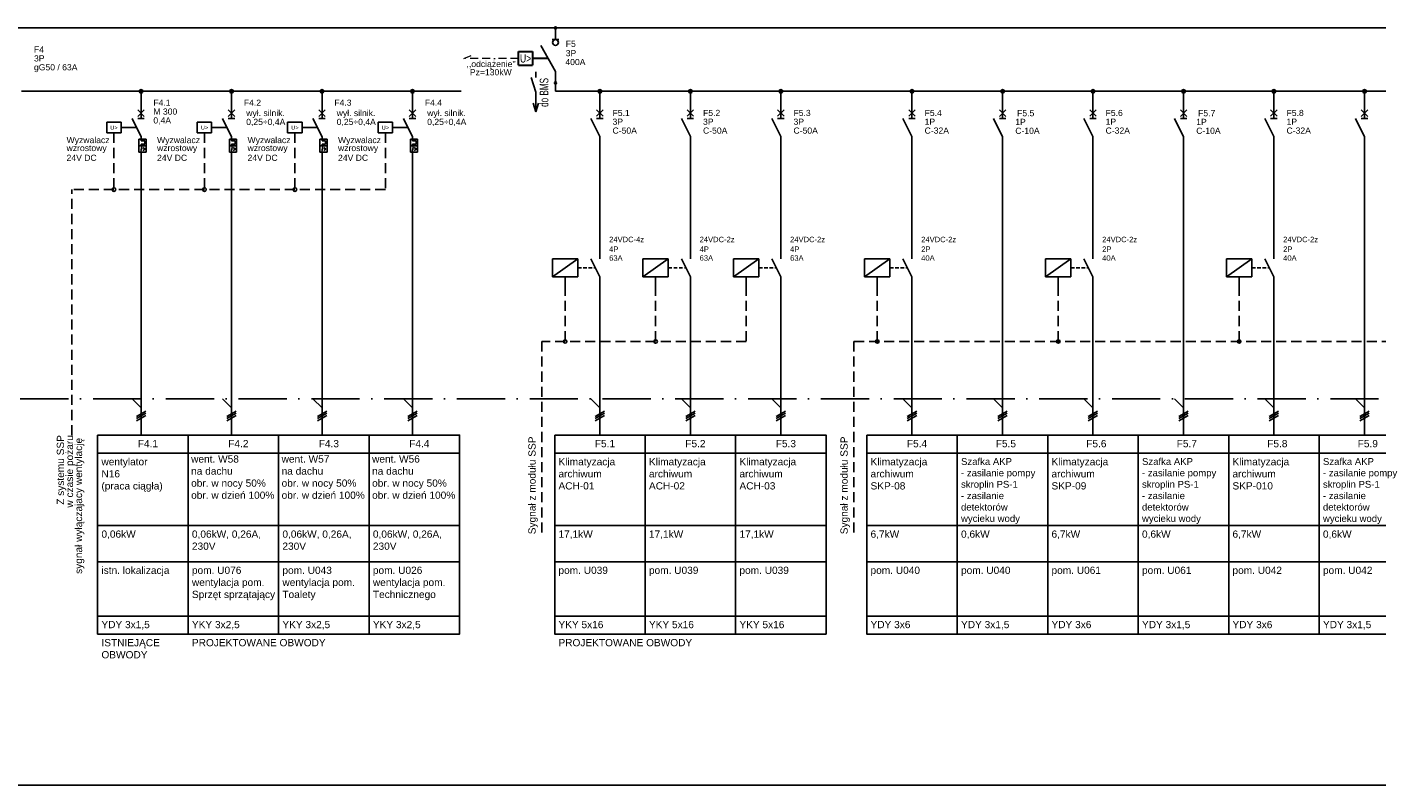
# Model space of a CAD drawing. Header units: centimetres. Extents: x -4250 to -484, y 169 to 6592.
# Tile 37 of 178: x -2361 to -2026, y 2371 to 2559. Entities that reach past the tile are written whole.
import ezdxf
from ezdxf.enums import TextEntityAlignment as Align

# ---------------------------------------------------------------- set-up
doc = ezdxf.new("R2010")
doc.units = ezdxf.units.CM
for name, pattern in [('ACAD_ISO10W100', [18, 12, -3, 0, -3]), ('BORDER2', [0.875, 0.25, -0.125, 0.25, -0.125, 0, -0.125]), ('DASHED', [19.05, 12.7, -6.35]), ('DISCONTINU2', [0.375, 0.25, -0.125]), ('MIXTE', [1, 0.5, -0.19, 0.12, -0.19])]:
    doc.linetypes.add(name, pattern=pattern)
for name, color, linetype in [('1', 7, 'Continuous'), ('4', 7, 'Continuous'), ('BMS', 3, 'Continuous'), ('Single line', 7, 'Continuous')]:
    doc.layers.add(name, color=color, linetype=linetype)
doc.layers.add('EL_aparaty', color=152, linetype='Continuous', lineweight=20)
doc.layers.add('EL_SZR', color=2, linetype='MIXTE', lineweight=20)
doc.styles.add('ArchiTECHStyle1', font='arial.ttf', dxfattribs={"height": 0.0032})
doc.styles.add('ARIAL', font='arial.ttf')

# ---------------------------------------------------------------- blocks, each defined once
blk = doc.blocks.new('s_ns_disconn_toggle_fixed')
at = {"layer": 'Single line'}
for p, q in [((0, 0), (0, -4)), ((-1.19, -4.01), (1.16, -4.01)), ((-5, -6), (0, -15)), ((0, -15), (0, -19))]:
    blk.add_line(p, q, dxfattribs=at)
for centre in [(0, 0), (0, -19)]:
    blk.add_circle(centre, 0.345, dxfattribs=at)
at = {"layer": 'Single line', "ltscale": 4}
blk.add_circle((0, -5), 1, dxfattribs=at)
at = {"layer": 'Single line'}
for tag, p, flags in [('DESIGNATION', (5.12, -4.66), 8), ('2', (5.12, -10.66), 8), ('SHORTNAME', (5.12, -7.66), 8), ('1', (11.47, -7.66), 8), ('3', (5.12, -13.66), 8), ('4', (5.12, -16.66), 9), ('5', (5.12, -19.66), 9), ('REFNB', (5.12, -22.66), 9), ('LONGNAME', (5.12, -25.66), 9)]:
    blk.add_attdef(tag, p, '', height=2, dxfattribs=dict(at, flags=flags))

msp = doc.modelspace()

# ---------------------------------------------------------------- linework, layer by layer
for p, q in [((-2230.0822, 2545.1757), (-2230.0822, 2543.1065)), ((-2230.0822, 2543.1065), (-1614.229, 2543.1065)), ((-2707.9374, 2370.5794), (-1101.951, 2370.5794))]:
    msp.add_line(p, q)
at = {"linetype": 'DISCONTINU2', "ltscale": 10}
for p, q in [((-2339.8789, 2532.7655), (-2339.8789, 2518.6702)), ((-2317.3789, 2532.7655), (-2317.3789, 2518.6702)), ((-2294.8789, 2532.7655), (-2294.8789, 2518.6702)), ((-2272.3789, 2532.7655), (-2272.3789, 2518.6702)), ((-2350.3258, 2457.5975), (-2350.3258, 2518.6702))]:
    msp.add_line(p, q, dxfattribs=at)
at = {"color": 1, "linetype": 'DISCONTINU2', "ltscale": 10}
for p, q in [((-2233.4626, 2480.8837), (-2233.4626, 2433.3877)), ((-2155.8593, 2480.8837), (-1700.0699, 2480.8837)), ((-2155.8593, 2480.8837), (-2155.8593, 2433.3877))]:
    msp.add_line(p, q, dxfattribs=at)
at = {"linetype": 'ACAD_ISO10W100'}
msp.add_line((-2652.7821, 2466.6065), (-1401.1789, 2466.6065), dxfattribs=at)
at = {"linetype": 'DISCONTINU2', "ltscale": 10}
msp.add_lwpolyline([(-2272.3789, 2518.6702), (-2350.3258, 2518.6702)], dxfattribs=at)
at = {"color": 1, "linetype": 'DISCONTINU2', "ltscale": 10}
for points in [[(-2182.6732, 2494.727), (-2182.6732, 2480.8837), (-2233.4626, 2480.8837)], [(-2227.6732, 2494.727), (-2227.6732, 2480.8837)], [(-2205.1732, 2494.727), (-2205.1732, 2480.8837)], [(-2150.0699, 2494.727), (-2150.0699, 2480.8837)], [(-2105.0699, 2494.727), (-2105.0699, 2480.8837)], [(-2060.0699, 2494.727), (-2060.0699, 2480.8837)]]:
    msp.add_lwpolyline(points, dxfattribs=at)
at = {"color": 4}
for points in [[(-2343.9289, 2457.5975), (-2321.4289, 2457.5975), (-2321.4289, 2453.0975), (-2343.9289, 2453.0975), (-2343.9289, 2457.5975)], [(-2343.9289, 2453.0975), (-2321.4289, 2453.0975), (-2321.4289, 2435.0975), (-2343.9289, 2435.0975), (-2343.9289, 2453.0975)], [(-2343.9289, 2435.0975), (-2321.4289, 2435.0975), (-2321.4289, 2426.0975), (-2343.9289, 2426.0975), (-2343.9289, 2435.0975)], [(-2343.9289, 2426.0975), (-2321.4289, 2426.0975), (-2321.4289, 2412.5975), (-2343.9289, 2412.5975), (-2343.9289, 2426.0975)], [(-2343.9289, 2412.5975), (-2321.4289, 2412.5975), (-2321.4289, 2408.0975), (-2343.9289, 2408.0975), (-2343.9289, 2412.5975)]]:
    msp.add_lwpolyline(points, dxfattribs=at)
at = {"color": 3}
for points in [[(-2321.4289, 2457.5975), (-2298.9289, 2457.5975), (-2298.9289, 2453.0975), (-2321.4289, 2453.0975), (-2321.4289, 2457.5975)], [(-2298.9289, 2457.5975), (-2276.4289, 2457.5975), (-2276.4289, 2453.0975), (-2298.9289, 2453.0975), (-2298.9289, 2457.5975)], [(-2276.4289, 2457.5975), (-2253.9289, 2457.5975), (-2253.9289, 2453.0975), (-2276.4289, 2453.0975), (-2276.4289, 2457.5975)], [(-2321.4289, 2453.0975), (-2298.9289, 2453.0975), (-2298.9289, 2435.0975), (-2321.4289, 2435.0975), (-2321.4289, 2453.0975)], [(-2298.9289, 2453.0975), (-2276.4289, 2453.0975), (-2276.4289, 2435.0975), (-2298.9289, 2435.0975), (-2298.9289, 2453.0975)], [(-2276.4289, 2453.0975), (-2253.9289, 2453.0975), (-2253.9289, 2435.0975), (-2276.4289, 2435.0975), (-2276.4289, 2453.0975)], [(-2321.4289, 2435.0975), (-2298.9289, 2435.0975), (-2298.9289, 2426.0975), (-2321.4289, 2426.0975), (-2321.4289, 2435.0975)], [(-2298.9289, 2435.0975), (-2276.4289, 2435.0975), (-2276.4289, 2426.0975), (-2298.9289, 2426.0975), (-2298.9289, 2435.0975)], [(-2276.4289, 2435.0975), (-2253.9289, 2435.0975), (-2253.9289, 2426.0975), (-2276.4289, 2426.0975), (-2276.4289, 2435.0975)], [(-2321.4289, 2426.0975), (-2298.9289, 2426.0975), (-2298.9289, 2412.5975), (-2321.4289, 2412.5975), (-2321.4289, 2426.0975)], [(-2298.9289, 2426.0975), (-2276.4289, 2426.0975), (-2276.4289, 2412.5975), (-2298.9289, 2412.5975), (-2298.9289, 2426.0975)], [(-2276.4289, 2426.0975), (-2253.9289, 2426.0975), (-2253.9289, 2412.5975), (-2276.4289, 2412.5975), (-2276.4289, 2426.0975)], [(-2321.4289, 2412.5975), (-2298.9289, 2412.5975), (-2298.9289, 2408.0975), (-2321.4289, 2408.0975), (-2321.4289, 2412.5975)], [(-2298.9289, 2412.5975), (-2276.4289, 2412.5975), (-2276.4289, 2408.0975), (-2298.9289, 2408.0975), (-2298.9289, 2412.5975)], [(-2276.4289, 2412.5975), (-2253.9289, 2412.5975), (-2253.9289, 2408.0975), (-2276.4289, 2408.0975), (-2276.4289, 2412.5975)]]:
    msp.add_lwpolyline(points, dxfattribs=at)
at = {"color": 1}
for points in [[(-2230.2822, 2457.5975), (-2207.7822, 2457.5975), (-2207.7822, 2453.0975), (-2230.2822, 2453.0975), (-2230.2822, 2457.5975)], [(-2207.7822, 2457.5975), (-2185.2822, 2457.5975), (-2185.2822, 2453.0975), (-2207.7822, 2453.0975), (-2207.7822, 2457.5975)], [(-2185.2822, 2457.5975), (-2162.7822, 2457.5975), (-2162.7822, 2453.0975), (-2185.2822, 2453.0975), (-2185.2822, 2457.5975)], [(-2152.6789, 2457.5975), (-2130.1789, 2457.5975), (-2130.1789, 2453.0975), (-2152.6789, 2453.0975), (-2152.6789, 2457.5975)], [(-2130.1789, 2457.5975), (-2107.6789, 2457.5975), (-2107.6789, 2453.0975), (-2130.1789, 2453.0975), (-2130.1789, 2457.5975)], [(-2107.6789, 2457.5975), (-2085.1789, 2457.5975), (-2085.1789, 2453.0975), (-2107.6789, 2453.0975), (-2107.6789, 2457.5975)], [(-2085.1789, 2457.5975), (-2062.6789, 2457.5975), (-2062.6789, 2453.0975), (-2085.1789, 2453.0975), (-2085.1789, 2457.5975)], [(-2062.6789, 2457.5975), (-2040.1789, 2457.5975), (-2040.1789, 2453.0975), (-2062.6789, 2453.0975), (-2062.6789, 2457.5975)], [(-2040.1789, 2457.5975), (-2017.6789, 2457.5975), (-2017.6789, 2453.0975), (-2040.1789, 2453.0975), (-2040.1789, 2457.5975)], [(-2230.2822, 2453.0975), (-2207.7822, 2453.0975), (-2207.7822, 2435.0975), (-2230.2822, 2435.0975), (-2230.2822, 2453.0975)], [(-2207.7822, 2453.0975), (-2185.2822, 2453.0975), (-2185.2822, 2435.0975), (-2207.7822, 2435.0975), (-2207.7822, 2453.0975)], [(-2185.2822, 2453.0975), (-2162.7822, 2453.0975), (-2162.7822, 2435.0975), (-2185.2822, 2435.0975), (-2185.2822, 2453.0975)], [(-2152.6789, 2453.0975), (-2130.1789, 2453.0975), (-2130.1789, 2435.0975), (-2152.6789, 2435.0975), (-2152.6789, 2453.0975)], [(-2130.1789, 2453.0975), (-2107.6789, 2453.0975), (-2107.6789, 2435.0975), (-2130.1789, 2435.0975), (-2130.1789, 2453.0975)], [(-2107.6789, 2453.0975), (-2085.1789, 2453.0975), (-2085.1789, 2435.0975), (-2107.6789, 2435.0975), (-2107.6789, 2453.0975)], [(-2085.1789, 2453.0975), (-2062.6789, 2453.0975), (-2062.6789, 2435.0975), (-2085.1789, 2435.0975), (-2085.1789, 2453.0975)], [(-2062.6789, 2453.0975), (-2040.1789, 2453.0975), (-2040.1789, 2435.0975), (-2062.6789, 2435.0975), (-2062.6789, 2453.0975)], [(-2040.1789, 2453.0975), (-2017.6789, 2453.0975), (-2017.6789, 2435.0975), (-2040.1789, 2435.0975), (-2040.1789, 2453.0975)], [(-2230.2822, 2435.0975), (-2207.7822, 2435.0975), (-2207.7822, 2426.0975), (-2230.2822, 2426.0975), (-2230.2822, 2435.0975)], [(-2207.7822, 2435.0975), (-2185.2822, 2435.0975), (-2185.2822, 2426.0975), (-2207.7822, 2426.0975), (-2207.7822, 2435.0975)], [(-2185.2822, 2435.0975), (-2162.7822, 2435.0975), (-2162.7822, 2426.0975), (-2185.2822, 2426.0975), (-2185.2822, 2435.0975)], [(-2152.6789, 2435.0975), (-2130.1789, 2435.0975), (-2130.1789, 2426.0975), (-2152.6789, 2426.0975), (-2152.6789, 2435.0975)], [(-2130.1789, 2435.0975), (-2107.6789, 2435.0975), (-2107.6789, 2426.0975), (-2130.1789, 2426.0975), (-2130.1789, 2435.0975)], [(-2107.6789, 2435.0975), (-2085.1789, 2435.0975), (-2085.1789, 2426.0975), (-2107.6789, 2426.0975), (-2107.6789, 2435.0975)], [(-2085.1789, 2435.0975), (-2062.6789, 2435.0975), (-2062.6789, 2426.0975), (-2085.1789, 2426.0975), (-2085.1789, 2435.0975)], [(-2062.6789, 2435.0975), (-2040.1789, 2435.0975), (-2040.1789, 2426.0975), (-2062.6789, 2426.0975), (-2062.6789, 2435.0975)], [(-2040.1789, 2435.0975), (-2017.6789, 2435.0975), (-2017.6789, 2426.0975), (-2040.1789, 2426.0975), (-2040.1789, 2435.0975)], [(-2230.2822, 2426.0975), (-2207.7822, 2426.0975), (-2207.7822, 2412.5975), (-2230.2822, 2412.5975), (-2230.2822, 2426.0975)], [(-2207.7822, 2426.0975), (-2185.2822, 2426.0975), (-2185.2822, 2412.5975), (-2207.7822, 2412.5975), (-2207.7822, 2426.0975)], [(-2185.2822, 2426.0975), (-2162.7822, 2426.0975), (-2162.7822, 2412.5975), (-2185.2822, 2412.5975), (-2185.2822, 2426.0975)], [(-2152.6789, 2426.0975), (-2130.1789, 2426.0975), (-2130.1789, 2412.5975), (-2152.6789, 2412.5975), (-2152.6789, 2426.0975)], [(-2130.1789, 2426.0975), (-2107.6789, 2426.0975), (-2107.6789, 2412.5975), (-2130.1789, 2412.5975), (-2130.1789, 2426.0975)], [(-2107.6789, 2426.0975), (-2085.1789, 2426.0975), (-2085.1789, 2412.5975), (-2107.6789, 2412.5975), (-2107.6789, 2426.0975)], [(-2085.1789, 2426.0975), (-2062.6789, 2426.0975), (-2062.6789, 2412.5975), (-2085.1789, 2412.5975), (-2085.1789, 2426.0975)], [(-2062.6789, 2426.0975), (-2040.1789, 2426.0975), (-2040.1789, 2412.5975), (-2062.6789, 2412.5975), (-2062.6789, 2426.0975)], [(-2040.1789, 2426.0975), (-2017.6789, 2426.0975), (-2017.6789, 2412.5975), (-2040.1789, 2412.5975), (-2040.1789, 2426.0975)], [(-2230.2822, 2412.5975), (-2207.7822, 2412.5975), (-2207.7822, 2408.0975), (-2230.2822, 2408.0975), (-2230.2822, 2412.5975)], [(-2207.7822, 2412.5975), (-2185.2822, 2412.5975), (-2185.2822, 2408.0975), (-2207.7822, 2408.0975), (-2207.7822, 2412.5975)], [(-2185.2822, 2412.5975), (-2162.7822, 2412.5975), (-2162.7822, 2408.0975), (-2185.2822, 2408.0975), (-2185.2822, 2412.5975)], [(-2152.6789, 2412.5975), (-2130.1789, 2412.5975), (-2130.1789, 2408.0975), (-2152.6789, 2408.0975), (-2152.6789, 2412.5975)], [(-2130.1789, 2412.5975), (-2107.6789, 2412.5975), (-2107.6789, 2408.0975), (-2130.1789, 2408.0975), (-2130.1789, 2412.5975)], [(-2107.6789, 2412.5975), (-2085.1789, 2412.5975), (-2085.1789, 2408.0975), (-2107.6789, 2408.0975), (-2107.6789, 2412.5975)], [(-2085.1789, 2412.5975), (-2062.6789, 2412.5975), (-2062.6789, 2408.0975), (-2085.1789, 2408.0975), (-2085.1789, 2412.5975)], [(-2062.6789, 2412.5975), (-2040.1789, 2412.5975), (-2040.1789, 2408.0975), (-2062.6789, 2408.0975), (-2062.6789, 2412.5975)], [(-2040.1789, 2412.5975), (-2017.6789, 2412.5975), (-2017.6789, 2408.0975), (-2040.1789, 2408.0975), (-2040.1789, 2412.5975)]]:
    msp.add_lwpolyline(points, dxfattribs=at)
at = {"layer": '1'}
for p, q in [((-2652.7799, 2558.8557), (-1391.828, 2558.8557)), ((-2362.8986, 2543.1065), (-2253.5412, 2543.1065)), ((-2338.0789, 2535.4655), (-2341.6789, 2535.4655)), ((-2341.6789, 2535.4655), (-2341.6789, 2532.7655)), ((-2338.0789, 2535.4655), (-2338.0789, 2532.7655)), ((-2319.1789, 2535.4655), (-2319.1789, 2532.7655)), ((-2315.5789, 2535.4655), (-2319.1789, 2535.4655)), ((-2315.5789, 2535.4655), (-2315.5789, 2532.7655)), ((-2293.0789, 2535.4655), (-2296.6789, 2535.4655)), ((-2296.6789, 2535.4655), (-2296.6789, 2532.7655)), ((-2293.0789, 2535.4655), (-2293.0789, 2532.7655)), ((-2274.1789, 2535.4655), (-2274.1789, 2532.7655)), ((-2270.5789, 2535.4655), (-2274.1789, 2535.4655)), ((-2270.5789, 2535.4655), (-2270.5789, 2532.7655)), ((-2338.0789, 2532.7655), (-2341.6789, 2532.7655)), ((-2315.5789, 2532.7655), (-2319.1789, 2532.7655)), ((-2293.0789, 2532.7655), (-2296.6789, 2532.7655)), ((-2270.5789, 2532.7655), (-2274.1789, 2532.7655)), ((-2333.1289, 2525.0615), (-2333.1289, 2457.5975)), ((-2310.6289, 2525.0615), (-2310.6289, 2457.5975)), ((-2288.1289, 2525.0615), (-2288.1289, 2457.5975)), ((-2265.6289, 2525.0615), (-2265.6289, 2457.5975)), ((-2219.0322, 2527.3565), (-2219.0322, 2501.477)), ((-2196.5322, 2527.3565), (-2196.5322, 2501.477)), ((-2174.0322, 2527.3565), (-2174.0322, 2501.477)), ((-2141.4289, 2527.3565), (-2141.4289, 2501.477)), ((-2118.887, 2527.3565), (-2118.887, 2457.5975)), ((-2096.4289, 2527.3565), (-2096.4289, 2501.477)), ((-2073.887, 2527.3565), (-2073.887, 2457.5975)), ((-2051.4289, 2527.3565), (-2051.4289, 2501.477)), ((-2028.887, 2527.3565), (-2028.887, 2457.5975)), ((-2219.0322, 2496.977), (-2219.0322, 2457.5975)), ((-2196.5322, 2496.977), (-2196.5322, 2457.5975)), ((-2174.0322, 2496.977), (-2174.0322, 2457.5975)), ((-2141.4289, 2496.977), (-2141.4289, 2457.5975)), ((-2096.4289, 2496.977), (-2096.4289, 2457.5975)), ((-2051.4289, 2496.977), (-2051.4289, 2457.5975)), ((-2335.3789, 2466.6065), (-2333.1289, 2464.3565)), ((-2312.8789, 2466.6065), (-2310.6289, 2464.3565)), ((-2290.3789, 2466.6065), (-2288.1289, 2464.3565)), ((-2267.8789, 2466.6065), (-2265.6289, 2464.3565)), ((-2221.2822, 2466.6065), (-2219.0322, 2464.3565)), ((-2198.7822, 2466.6065), (-2196.5322, 2464.3565)), ((-2176.2822, 2466.6065), (-2174.0322, 2464.3565)), ((-2143.6789, 2466.6065), (-2141.4289, 2464.3565)), ((-2121.137, 2466.6065), (-2118.887, 2464.3565)), ((-2098.6789, 2466.6065), (-2096.4289, 2464.3565)), ((-2076.137, 2466.6065), (-2073.887, 2464.3565)), ((-2053.6789, 2466.6065), (-2051.4289, 2464.3565)), ((-2031.137, 2466.6065), (-2028.887, 2464.3565)), ((-2334.2989, 2462.2415), (-2331.9589, 2463.5915)), ((-2334.2989, 2461.7015), (-2331.9589, 2463.0515)), ((-2334.2989, 2461.1615), (-2331.9589, 2462.5115)), ((-2311.7989, 2462.2415), (-2309.4589, 2463.5915)), ((-2311.7989, 2461.7015), (-2309.4589, 2463.0515)), ((-2311.7989, 2461.1615), (-2309.4589, 2462.5115)), ((-2289.2989, 2462.2415), (-2286.9589, 2463.5915)), ((-2289.2989, 2461.7015), (-2286.9589, 2463.0515)), ((-2289.2989, 2461.1615), (-2286.9589, 2462.5115)), ((-2266.7989, 2462.2415), (-2264.4589, 2463.5915)), ((-2266.7989, 2461.7015), (-2264.4589, 2463.0515)), ((-2266.7989, 2461.1615), (-2264.4589, 2462.5115)), ((-2220.2022, 2462.2415), (-2217.8622, 2463.5915)), ((-2220.2022, 2461.7015), (-2217.8622, 2463.0515)), ((-2220.2022, 2461.1615), (-2217.8622, 2462.5115)), ((-2197.7022, 2462.2415), (-2195.3622, 2463.5915)), ((-2197.7022, 2461.7015), (-2195.3622, 2463.0515)), ((-2197.7022, 2461.1615), (-2195.3622, 2462.5115)), ((-2175.2022, 2462.2415), (-2172.8622, 2463.5915)), ((-2175.2022, 2461.7015), (-2172.8622, 2463.0515)), ((-2175.2022, 2461.1615), (-2172.8622, 2462.5115)), ((-2142.5989, 2462.2415), (-2140.2589, 2463.5915)), ((-2142.5989, 2461.7015), (-2140.2589, 2463.0515)), ((-2142.5989, 2461.1615), (-2140.2589, 2462.5115)), ((-2120.0989, 2462.2415), (-2117.7589, 2463.5915)), ((-2120.0989, 2461.7015), (-2117.7589, 2463.0515)), ((-2120.0989, 2461.1615), (-2117.7589, 2462.5115)), ((-2097.5989, 2462.2415), (-2095.2589, 2463.5915)), ((-2097.5989, 2461.7015), (-2095.2589, 2463.0515)), ((-2097.5989, 2461.1615), (-2095.2589, 2462.5115)), ((-2075.0989, 2462.2415), (-2072.7589, 2463.5915)), ((-2075.0989, 2461.7015), (-2072.7589, 2463.0515)), ((-2075.0989, 2461.1615), (-2072.7589, 2462.5115)), ((-2052.5989, 2462.2415), (-2050.2589, 2463.5915)), ((-2052.5989, 2461.7015), (-2050.2589, 2463.0515)), ((-2052.5989, 2461.1615), (-2050.2589, 2462.5115)), ((-2030.0989, 2462.2415), (-2027.7589, 2463.5915)), ((-2030.0989, 2461.7015), (-2027.7589, 2463.0515)), ((-2030.0989, 2461.1615), (-2027.7589, 2462.5115))]:
    msp.add_line(p, q, dxfattribs=at)
at = {"layer": '1', "color": 3}
for p, q in [((-2333.1289, 2543.1065), (-2333.1289, 2540.8115)), ((-2310.6289, 2543.1065), (-2310.6289, 2540.8115)), ((-2288.1289, 2543.1065), (-2288.1289, 2540.8115)), ((-2265.6289, 2543.1065), (-2265.6289, 2540.8115)), ((-2219.0322, 2543.1065), (-2219.0322, 2540.8115)), ((-2196.5322, 2543.1065), (-2196.5322, 2540.8115)), ((-2174.0322, 2543.1065), (-2174.0322, 2540.8115)), ((-2141.4289, 2543.1065), (-2141.4289, 2540.8115)), ((-2118.887, 2543.1065), (-2118.887, 2540.8115)), ((-2096.4289, 2543.1065), (-2096.4289, 2540.8115)), ((-2073.887, 2543.1065), (-2073.887, 2540.8115)), ((-2051.4289, 2543.1065), (-2051.4289, 2540.8115)), ((-2028.887, 2543.1065), (-2028.887, 2540.8115)), ((-2333.9389, 2536.8515), (-2332.3189, 2538.4715)), ((-2332.3189, 2536.8515), (-2333.9389, 2538.4715)), ((-2333.1289, 2540.8115), (-2333.1289, 2536.3115)), ((-2311.4389, 2536.8515), (-2309.8189, 2538.4715)), ((-2309.8189, 2536.8515), (-2311.4389, 2538.4715)), ((-2310.6289, 2540.8115), (-2310.6289, 2536.3115)), ((-2287.3189, 2536.8515), (-2288.9389, 2538.4715)), ((-2288.9389, 2536.8515), (-2287.3189, 2538.4715)), ((-2288.1289, 2540.8115), (-2288.1289, 2536.3115)), ((-2266.4389, 2536.8515), (-2264.8189, 2538.4715)), ((-2264.8189, 2536.8515), (-2266.4389, 2538.4715)), ((-2265.6289, 2540.8115), (-2265.6289, 2536.3115)), ((-2218.2222, 2536.8965), (-2219.8422, 2538.5165)), ((-2219.8422, 2536.8965), (-2218.2222, 2538.5165)), ((-2219.0322, 2540.8565), (-2219.0322, 2536.3565)), ((-2195.7222, 2536.8965), (-2197.3422, 2538.5165)), ((-2197.3422, 2536.8965), (-2195.7222, 2538.5165)), ((-2196.5322, 2540.8565), (-2196.5322, 2536.3565)), ((-2173.2222, 2536.8965), (-2174.8422, 2538.5165)), ((-2174.8422, 2536.8965), (-2173.2222, 2538.5165)), ((-2174.0322, 2540.8565), (-2174.0322, 2536.3565)), ((-2140.6189, 2536.8965), (-2142.2389, 2538.5165)), ((-2142.2389, 2536.8965), (-2140.6189, 2538.5165)), ((-2141.4289, 2540.8565), (-2141.4289, 2536.3565)), ((-2118.077, 2536.8515), (-2119.697, 2538.4715)), ((-2119.697, 2536.8515), (-2118.077, 2538.4715)), ((-2118.887, 2540.8115), (-2118.887, 2536.3115)), ((-2118.887, 2540.8115), (-2118.887, 2536.3115)), ((-2095.6189, 2536.8965), (-2097.2389, 2538.5165)), ((-2097.2389, 2536.8965), (-2095.6189, 2538.5165)), ((-2096.4289, 2540.8565), (-2096.4289, 2536.3565)), ((-2074.697, 2536.8515), (-2073.077, 2538.4715)), ((-2073.077, 2536.8515), (-2074.697, 2538.4715)), ((-2073.887, 2540.8115), (-2073.887, 2536.3115)), ((-2073.887, 2540.8115), (-2073.887, 2536.3115)), ((-2050.6189, 2536.8965), (-2052.2389, 2538.5165)), ((-2052.2389, 2536.8965), (-2050.6189, 2538.5165)), ((-2051.4289, 2540.8565), (-2051.4289, 2536.3565)), ((-2029.697, 2536.8515), (-2028.077, 2538.4715)), ((-2028.077, 2536.8515), (-2029.697, 2538.4715)), ((-2028.887, 2540.8115), (-2028.887, 2536.3115)), ((-2028.887, 2540.8115), (-2028.887, 2536.3115)), ((-2333.1289, 2531.8115), (-2335.3789, 2536.3115)), ((-2332.3189, 2536.3115), (-2333.9389, 2536.3115)), ((-2310.6289, 2531.8115), (-2312.8789, 2536.3115)), ((-2309.8189, 2536.3115), (-2311.4389, 2536.3115)), ((-2288.1289, 2531.8115), (-2290.3789, 2536.3115)), ((-2287.3189, 2536.3115), (-2288.9389, 2536.3115)), ((-2265.6289, 2531.8115), (-2267.8789, 2536.3115)), ((-2264.8189, 2536.3115), (-2266.4389, 2536.3115)), ((-2219.0322, 2531.8565), (-2221.2822, 2536.3565)), ((-2218.2222, 2536.3565), (-2219.8422, 2536.3565)), ((-2196.5322, 2531.8565), (-2198.7822, 2536.3565)), ((-2195.7222, 2536.3565), (-2197.3422, 2536.3565)), ((-2174.0322, 2531.8565), (-2176.2822, 2536.3565)), ((-2173.2222, 2536.3565), (-2174.8422, 2536.3565)), ((-2141.4289, 2531.8565), (-2143.6789, 2536.3565)), ((-2140.6189, 2536.3565), (-2142.2389, 2536.3565)), ((-2118.887, 2531.8115), (-2121.137, 2536.3115)), ((-2118.077, 2536.3115), (-2119.697, 2536.3115)), ((-2096.4289, 2531.8565), (-2098.6789, 2536.3565)), ((-2095.6189, 2536.3565), (-2097.2389, 2536.3565)), ((-2073.887, 2531.8115), (-2076.137, 2536.3115)), ((-2073.077, 2536.3115), (-2074.697, 2536.3115)), ((-2051.4289, 2531.8565), (-2053.6789, 2536.3565)), ((-2050.6189, 2536.3565), (-2052.2389, 2536.3565)), ((-2028.887, 2531.8115), (-2031.137, 2536.3115)), ((-2028.077, 2536.3115), (-2029.697, 2536.3115)), ((-2334.2539, 2534.1065), (-2338.0789, 2534.1155)), ((-2333.6689, 2531.1815), (-2331.8689, 2531.1815)), ((-2333.6689, 2531.1815), (-2333.6689, 2527.9415)), ((-2333.1289, 2531.8115), (-2333.1289, 2530.8215)), ((-2331.8689, 2531.1815), (-2331.8689, 2527.9415)), ((-2311.7539, 2534.1065), (-2315.5789, 2534.1155)), ((-2311.1689, 2531.1815), (-2309.3689, 2531.1815)), ((-2311.1689, 2531.1815), (-2311.1689, 2527.9415)), ((-2310.6289, 2531.8115), (-2310.6289, 2530.8215)), ((-2309.3689, 2531.1815), (-2309.3689, 2527.9415)), ((-2289.2539, 2534.1065), (-2293.0789, 2534.1155)), ((-2288.6689, 2531.1815), (-2288.6689, 2527.9415)), ((-2288.6689, 2531.1815), (-2286.8689, 2531.1815)), ((-2288.1289, 2531.8115), (-2288.1289, 2530.8215)), ((-2286.8689, 2531.1815), (-2286.8689, 2527.9415)), ((-2266.7539, 2534.1065), (-2270.5789, 2534.1155)), ((-2266.1689, 2531.1815), (-2264.3689, 2531.1815)), ((-2266.1689, 2531.1815), (-2266.1689, 2527.9415)), ((-2265.6289, 2531.8115), (-2265.6289, 2530.8215)), ((-2264.3689, 2531.1815), (-2264.3689, 2527.9415)), ((-2219.0322, 2531.8565), (-2219.0322, 2527.3565)), ((-2196.5322, 2531.8565), (-2196.5322, 2527.3565)), ((-2174.0322, 2531.8565), (-2174.0322, 2527.3565)), ((-2141.4289, 2531.8565), (-2141.4289, 2527.3565)), ((-2118.887, 2531.8115), (-2118.887, 2527.3115)), ((-2096.4289, 2531.8565), (-2096.4289, 2527.3565)), ((-2073.887, 2531.8115), (-2073.887, 2527.3115)), ((-2051.4289, 2531.8565), (-2051.4289, 2527.3565)), ((-2028.887, 2531.8115), (-2028.887, 2527.3115)), ((-2333.6689, 2529.5615), (-2331.8689, 2529.5615)), ((-2333.6689, 2527.9415), (-2331.8689, 2527.9415)), ((-2333.2639, 2528.3915), (-2332.9939, 2528.3915)), ((-2333.1289, 2530.8215), (-2332.2289, 2530.8215)), ((-2333.1289, 2529.9215), (-2332.2289, 2529.9215)), ((-2333.1289, 2529.9215), (-2333.1289, 2529.5615)), ((-2333.1289, 2529.1115), (-2332.8679, 2529.1115)), ((-2333.0029, 2529.1115), (-2333.1289, 2528.3915)), ((-2333.1289, 2527.9415), (-2333.1289, 2527.3115)), ((-2332.6879, 2529.1115), (-2332.1479, 2528.7515)), ((-2332.1479, 2528.7515), (-2332.6879, 2528.3915)), ((-2332.2289, 2530.8215), (-2332.2289, 2529.9215)), ((-2311.1689, 2529.5615), (-2309.3689, 2529.5615)), ((-2311.1689, 2527.9415), (-2309.3689, 2527.9415)), ((-2310.7639, 2528.3915), (-2310.4939, 2528.3915)), ((-2310.6289, 2530.8215), (-2309.7289, 2530.8215)), ((-2310.6289, 2529.9215), (-2309.7289, 2529.9215)), ((-2310.6289, 2529.9215), (-2310.6289, 2529.5615)), ((-2310.6289, 2529.1115), (-2310.3679, 2529.1115)), ((-2310.5029, 2529.1115), (-2310.6289, 2528.3915)), ((-2310.6289, 2527.9415), (-2310.6289, 2527.3115)), ((-2310.1879, 2529.1115), (-2309.6479, 2528.7515)), ((-2309.6479, 2528.7515), (-2310.1879, 2528.3915)), ((-2309.7289, 2530.8215), (-2309.7289, 2529.9215)), ((-2288.6689, 2529.5615), (-2286.8689, 2529.5615)), ((-2288.6689, 2527.9415), (-2286.8689, 2527.9415)), ((-2288.2639, 2528.3915), (-2287.9939, 2528.3915)), ((-2288.1289, 2530.8215), (-2287.2289, 2530.8215)), ((-2288.1289, 2529.9215), (-2288.1289, 2529.5615)), ((-2288.1289, 2529.9215), (-2287.2289, 2529.9215)), ((-2288.0029, 2529.1115), (-2288.1289, 2528.3915)), ((-2288.1289, 2529.1115), (-2287.8679, 2529.1115)), ((-2288.1289, 2527.9415), (-2288.1289, 2527.3115)), ((-2287.6879, 2529.1115), (-2287.1479, 2528.7515)), ((-2287.1479, 2528.7515), (-2287.6879, 2528.3915)), ((-2287.2289, 2530.8215), (-2287.2289, 2529.9215)), ((-2266.1689, 2529.5615), (-2264.3689, 2529.5615)), ((-2266.1689, 2527.9415), (-2264.3689, 2527.9415)), ((-2265.7639, 2528.3915), (-2265.4939, 2528.3915)), ((-2265.6289, 2530.8215), (-2264.7289, 2530.8215)), ((-2265.6289, 2529.9215), (-2264.7289, 2529.9215)), ((-2265.6289, 2529.9215), (-2265.6289, 2529.5615)), ((-2265.6289, 2529.1115), (-2265.3679, 2529.1115)), ((-2265.5029, 2529.1115), (-2265.6289, 2528.3915)), ((-2265.6289, 2527.9415), (-2265.6289, 2527.3115)), ((-2265.1879, 2529.1115), (-2264.6479, 2528.7515)), ((-2264.6479, 2528.7515), (-2265.1879, 2528.3915)), ((-2264.7289, 2530.8215), (-2264.7289, 2529.9215)), ((-2333.1289, 2527.3565), (-2333.1289, 2525.0615)), ((-2310.6289, 2527.3565), (-2310.6289, 2525.0615)), ((-2288.1289, 2527.3565), (-2288.1289, 2525.0615)), ((-2265.6289, 2527.3565), (-2265.6289, 2525.0615)), ((-2028.9289, 2525.0615), (-2028.9289, 2525.0615)), ((-2028.887, 2527.3565), (-2028.887, 2525.0615)), ((-2028.887, 2525.0615), (-2028.887, 2525.0615))]:
    msp.add_line(p, q, dxfattribs=at)
at = {"layer": '1', "lineweight": 15}
for p, q in [((-2333.1289, 2525.0615), (-2333.1289, 2525.0615)), ((-2310.6289, 2525.0615), (-2310.6289, 2525.0615)), ((-2288.1289, 2525.0615), (-2288.1289, 2525.0615)), ((-2265.6289, 2525.0615), (-2265.6289, 2525.0615))]:
    msp.add_line(p, q, dxfattribs=at)
at = {"layer": '1', "color": 1}
for p, q in [((-2230.8232, 2501.477), (-2224.5232, 2501.477)), ((-2230.8232, 2501.477), (-2230.8232, 2496.977)), ((-2224.5232, 2501.477), (-2224.5232, 2496.977)), ((-2219.0322, 2496.977), (-2221.2822, 2501.477)), ((-2208.3232, 2501.477), (-2208.3232, 2496.977)), ((-2208.3232, 2501.477), (-2202.0232, 2501.477)), ((-2202.0232, 2501.477), (-2202.0232, 2496.977)), ((-2196.5322, 2496.977), (-2198.7822, 2501.477)), ((-2185.8232, 2501.477), (-2185.8232, 2496.977)), ((-2185.8232, 2501.477), (-2179.5232, 2501.477)), ((-2179.5232, 2501.477), (-2179.5232, 2496.977)), ((-2174.0322, 2496.977), (-2176.2822, 2501.477)), ((-2153.2199, 2501.477), (-2153.2199, 2496.977)), ((-2153.2199, 2501.477), (-2146.9199, 2501.477)), ((-2146.9199, 2501.477), (-2146.9199, 2496.977)), ((-2141.4289, 2496.977), (-2143.6789, 2501.477)), ((-2108.2199, 2501.477), (-2101.9199, 2501.477)), ((-2108.2199, 2501.477), (-2108.2199, 2496.977)), ((-2101.9199, 2501.477), (-2101.9199, 2496.977)), ((-2096.4289, 2496.977), (-2098.6789, 2501.477)), ((-2063.2199, 2501.477), (-2056.9199, 2501.477)), ((-2063.2199, 2501.477), (-2063.2199, 2496.977)), ((-2056.9199, 2501.477), (-2056.9199, 2496.977)), ((-2051.4289, 2496.977), (-2053.6789, 2501.477)), ((-2230.8232, 2496.977), (-2224.5232, 2496.977)), ((-2227.6732, 2494.727), (-2227.6732, 2496.977)), ((-2219.0322, 2496.977), (-2219.0322, 2492.477)), ((-2208.3232, 2496.977), (-2202.0232, 2496.977)), ((-2205.1732, 2494.727), (-2205.1732, 2496.977)), ((-2196.5322, 2496.977), (-2196.5322, 2492.477)), ((-2185.8232, 2496.977), (-2179.5232, 2496.977)), ((-2182.6732, 2494.727), (-2182.6732, 2496.977)), ((-2174.0322, 2496.977), (-2174.0322, 2492.477)), ((-2153.2199, 2496.977), (-2146.9199, 2496.977)), ((-2150.0699, 2494.727), (-2150.0699, 2496.977)), ((-2141.4289, 2496.977), (-2141.4289, 2492.477)), ((-2108.2199, 2496.977), (-2101.9199, 2496.977)), ((-2105.0699, 2494.727), (-2105.0699, 2496.977)), ((-2096.4289, 2496.977), (-2096.4289, 2492.477)), ((-2063.2199, 2496.977), (-2056.9199, 2496.977)), ((-2060.0699, 2494.727), (-2060.0699, 2496.977)), ((-2051.4289, 2496.977), (-2051.4289, 2492.477))]:
    msp.add_line(p, q, dxfattribs=at)
for points in [[(-2230.8232, 2496.977), (-2224.5232, 2501.477)], [(-2208.3232, 2496.977), (-2202.0232, 2501.477)], [(-2185.8232, 2496.977), (-2179.5232, 2501.477)], [(-2153.2199, 2496.977), (-2146.9199, 2501.477)], [(-2108.2199, 2496.977), (-2101.9199, 2501.477)], [(-2063.2199, 2496.977), (-2056.9199, 2501.477)]]:
    msp.add_lwpolyline(points, dxfattribs=at)
at = {"layer": '1', "color": 1, "linetype": 'DASHED', "ltscale": 0.07}
for points in [[(-2224.5232, 2499.227), (-2220.1572, 2499.227)], [(-2202.0232, 2499.227), (-2197.6572, 2499.227)], [(-2179.5232, 2499.227), (-2175.1572, 2499.227)], [(-2146.9199, 2499.227), (-2142.5539, 2499.227)], [(-2101.9199, 2499.227), (-2097.5539, 2499.227)], [(-2056.9199, 2499.227), (-2052.5539, 2499.227)]]:
    msp.add_lwpolyline(points, dxfattribs=at)
at = {"layer": '1', "color": 3}
for centre in [(-2118.887, 2543.1065), (-2073.887, 2543.1065), (-2028.887, 2543.1065)]:
    msp.add_circle(centre, 0.45, dxfattribs=at)
at = {"layer": 'BMS'}
for p, q in [((-2236.1115, 2546.5055), (-2234.9364, 2542.9055)), ((-2234.9625, 2547.9455), (-2234.9625, 2546.5055)), ((-2234.9364, 2542.9055), (-2234.9364, 2542.3655)), ((-2234.9364, 2542.3655), (-2234.9364, 2538.0296)), ((-2234.9364, 2538.0296), (-2235.5955, 2540.1266)), ((-2234.9364, 2538.0296), (-2234.2773, 2540.1266))]:
    msp.add_line(p, q, dxfattribs=at)
at = {"layer": 'Defpoints', "color": 3, "linetype": 'Continuous'}
for centre in [(-2333.1289, 2543.1065), (-2310.6289, 2543.1065), (-2288.1289, 2543.1065), (-2265.6289, 2543.1065), (-2219.0322, 2543.1065), (-2196.5322, 2543.1065), (-2174.0322, 2543.1065), (-2141.4289, 2543.1065), (-2096.4289, 2543.1065), (-2051.4289, 2543.1065), (-2339.8789, 2518.6702), (-2317.3789, 2518.6702), (-2294.8789, 2518.6702)]:
    msp.add_circle(centre, 0.45, dxfattribs=at)
at = {"layer": 'Defpoints', "color": 1, "linetype": 'Continuous'}
for centre in [(-2227.6732, 2480.8837), (-2205.1732, 2480.8837), (-2150.0699, 2480.8837), (-2105.0699, 2480.8837), (-2060.0699, 2480.8837)]:
    msp.add_circle(centre, 0.45, dxfattribs=at)
at = {"layer": 'EL_aparaty', "lineweight": 30}
for p, q in [((-2239.235, 2549.5719), (-2239.235, 2553.0196)), ((-2239.235, 2553.0196), (-2235.7872, 2553.0196)), ((-2235.7872, 2553.0196), (-2235.7872, 2549.5719)), ((-2239.235, 2549.5719), (-2235.7872, 2549.5719)), ((-2231.8822, 2551.2957), (-2235.7872, 2551.2957))]:
    msp.add_line(p, q, dxfattribs=at)
at = {"layer": 'EL_SZR', "linetype": 'BORDER2', "ltscale": 8}
for p, q in [((-2252.9017, 2551.2957), (-2250.6221, 2552.1261)), ((-2239.235, 2551.2957), (-2252.9017, 2551.2957))]:
    msp.add_line(p, q, dxfattribs=at)

# ---------------------------------------------------------------- block references
at = {"layer": '4', "linetype": 'ACAD_ISO10W100', "xscale": 0.7200000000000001, "yscale": 0.7200000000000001, "zscale": 0.7200000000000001}
msp.add_blockref('s_ns_disconn_toggle_fixed', (-2230.0822, 2558.8557), dxfattribs=at)

# ---------------------------------------------------------------- texts
at = {"color": 1, "linetype": 'Continuous', "style": 'ARIAL'}
for s, p in [('4P', (-2216.7372, 2503.1745)), ('24VDC-4z', (-2216.7372, 2505.585)), ('4P', (-2194.2372, 2503.1745)), ('24VDC-2z', (-2194.2372, 2505.585)), ('4P', (-2171.7372, 2503.1745)), ('24VDC-2z', (-2171.7372, 2505.585)), ('24VDC-2z', (-2139.1339, 2505.585)), ('2P', (-2139.1339, 2503.1745)), ('24VDC-2z', (-2094.1339, 2505.585)), ('2P', (-2094.1339, 2503.1745)), ('24VDC-2z', (-2049.1339, 2505.585)), ('2P', (-2049.1339, 2503.1745)), ('63A', (-2216.7372, 2500.9695)), ('63A', (-2194.2372, 2500.9695)), ('63A', (-2171.7372, 2500.9695)), ('40A', (-2139.1339, 2500.9695)), ('40A', (-2094.1339, 2500.9695)), ('40A', (-2049.1339, 2500.9695))]:
    msp.add_text(s, height=1.35, dxfattribs=at).set_placement(p)
at = {"color": 4, "linetype": 'Continuous', "style": 'ARIAL'}
for s, p in [('Z systemu SSP', (-2352.2879, 2457.5975)), ('w czasie pożaru', (-2350.0379, 2457.5975)), ('sygnał wyłączajacy wentylację ', (-2347.7879, 2457.5975))]:
    msp.add_text(s, height=1.8, rotation=90, dxfattribs=at).set_placement(p, align=Align.RIGHT)
at = {"color": 4, "style": 'ARIAL'}
msp.add_text('F4.1', height=1.8, dxfattribs=at).set_placement((-2333.9479, 2454.5825))
at = {"color": 3, "style": 'ARIAL'}
for s, p in [('F4.2', (-2311.4479, 2454.5825)), ('F4.3', (-2288.9479, 2454.5825)), ('F4.4', (-2266.4479, 2454.5825))]:
    msp.add_text(s, height=1.8, dxfattribs=at).set_placement(p)
at = {"color": 1, "style": 'ARIAL'}
for s, p in [('F5.1', (-2220.3012, 2454.5825)), ('F5.2', (-2197.8012, 2454.5825)), ('F5.3', (-2175.3012, 2454.5825)), ('F5.4', (-2142.6979, 2454.5825)), ('F5.5', (-2120.5972, 2454.5825)), ('F5.6', (-2098.0972, 2454.5825)), ('F5.7', (-2075.5972, 2454.5825)), ('F5.8', (-2053.0972, 2454.5825)), ('F5.9', (-2030.5972, 2454.5825))]:
    msp.add_text(s, height=1.8, dxfattribs=at).set_placement(p)
at = {"color": 1, "linetype": 'Continuous', "char_height": 1.8, "width": 36.6399, "attachment_point": 6, "rotation": 90, "style": 'ARIAL'}
for insert in [(-2235.6511, 2457.2563), (-2158.0478, 2457.2563)]:
    msp.add_mtext('\\fArial|b0|i0|c238|p34;Sygnał z modułu SSP', dxfattribs=dict(at, insert=insert))
at = {"color": 4, "linetype": 'Continuous', "char_height": 1.8, "attachment_point": 1, "style": 'ARIAL'}
for s, insert, width in [('{\\fArial|b0|i0|c238|p34;wentylator\\PN16\\P(praca ciągła)}', (-2342.9839, 2451.8825), 27.81648), ('{\\fArial|b0|i0|c238|p34;0,06kW}', (-2342.9839, 2433.8825), 27.81648), ('istn. lokalizacja', (-2342.9839, 2424.8825), 27.81648), ('{\\fArial|b0|i0|c238|p34;YDY 3x1,5}', (-2342.9839, 2411.3825), 27.81648), ('ISTNIEJĄCE OBWODY', (-2342.9839, 2406.8825), 16.506263)]:
    msp.add_mtext(s, dxfattribs=dict(at, insert=insert, width=width))
at = {"color": 3, "linetype": 'Continuous', "char_height": 1.8, "attachment_point": 1, "style": 'ARIAL'}
for s, insert, width in [('\\fArial|b0|i0|c238|p34;went. W58 \\Pna dachu\\Pobr. w nocy 50%\\Pobr. w dzień 100%', (-2320.6818, 2452.5648), 27.81648), ('\\fArial|b0|i0|c238|p34;went. W57\\Pna dachu\\Pobr. w nocy 50%\\Pobr. w dzień 100%', (-2298.1818, 2452.5648), 27.81648), ('\\fArial|b0|i0|c238|p34;went. W56\\Pna dachu\\Pobr. w nocy 50%\\Pobr. w dzień 100%', (-2275.6818, 2452.5648), 27.81648), ('\\fArial|b0|i0|c238|p34;0,06kW, 0,26A,\\P230V', (-2320.4839, 2433.8825), 27.81648), ('\\fArial|b0|i0|c238|p34;0,06kW, 0,26A,\\P230V', (-2297.9839, 2433.8825), 27.81648), ('\\fArial|b0|i0|c238|p34;0,06kW, 0,26A,\\P230V', (-2275.4839, 2433.8825), 27.81648), ('\\fArial|b0|i0|c238|p34;pom. U076\\Pwentylacja pom. \\PSprzęt sprzątający', (-2320.4839, 2424.8825), 27.81648), ('\\fArial|b0|i0|c238|p34;pom. U043\\Pwentylacja pom.\\PToalety', (-2297.9839, 2424.8825), 27.81648), ('\\fArial|b0|i0|c238|p34;pom. U026\\Pwentylacja pom.\\PTechnicznego', (-2275.4839, 2424.8825), 27.81648), ('\\fArial|b0|i0|c238|p34;YKY 3x2,5', (-2320.4839, 2411.3825), 27.81648), ('\\fArial|b0|i0|c238|p34;YKY 3x2,5', (-2297.9839, 2411.3825), 27.81648), ('\\fArial|b0|i0|c238|p34;YKY 3x2,5', (-2275.4839, 2411.3825), 27.81648), ('PROJEKTOWANE OBWODY', (-2320.4839, 2406.8825), 50.172069)]:
    msp.add_mtext(s, dxfattribs=dict(at, insert=insert, width=width))
at = {"color": 1, "linetype": 'Continuous', "char_height": 1.8, "attachment_point": 1}
for s, insert, width, style in [('Klimatyzacja archiwum\\PACH-01', (-2229.3372, 2451.8825), 21.555, 'ArchiTECHStyle1'), ('Klimatyzacja archiwum\\PACH-02', (-2206.8372, 2451.8825), 21.555, 'ArchiTECHStyle1'), ('Klimatyzacja archiwum\\PACH-03', (-2184.3372, 2451.8825), 21.555, 'ArchiTECHStyle1'), ('Klimatyzacja archiwum\\PSKP-08', (-2151.7339, 2451.8825), 21.555, 'ArchiTECHStyle1'), ('\\fArial|b0|i0|c238|p34;\\H0.944444x;\\T1;\\W1;Szafka AKP\\P- zasilanie pompy\\Pskroplin PS-1\\P- zasilanie\\Pdetektorów\\Pwycieku wody', (-2129.2339, 2451.8825), 27.81648, 'ARIAL'), ('Klimatyzacja archiwum\\PSKP-09', (-2106.7339, 2451.8825), 21.555, 'ArchiTECHStyle1'), ('\\fArial|b0|i0|c238|p34;\\H0.944444x;\\T1;\\W1;Szafka AKP\\P- zasilanie pompy\\Pskroplin PS-1\\P- zasilanie\\Pdetektorów\\Pwycieku wody', (-2084.2339, 2451.8825), 27.81648, 'ARIAL'), ('Klimatyzacja archiwum\\PSKP-010', (-2061.7339, 2451.8825), 21.555, 'ArchiTECHStyle1'), ('\\fArial|b0|i0|c238|p34;\\H0.944444x;\\T1;\\W1;Szafka AKP\\P- zasilanie pompy\\Pskroplin PS-1\\P- zasilanie\\Pdetektorów\\Pwycieku wody', (-2039.2339, 2451.8825), 27.81648, 'ARIAL'), ('\\fArial|b0|i0|c238|p34;17,1kW', (-2229.3372, 2433.8825), 27.81648, 'ARIAL'), ('\\fArial|b0|i0|c238|p34;17,1kW', (-2206.8372, 2433.8825), 27.81648, 'ARIAL'), ('\\fArial|b0|i0|c238|p34;17,1kW', (-2184.3372, 2433.8825), 27.81648, 'ARIAL'), ('\\fArial|b0|i0|c238|p34;6,7kW', (-2151.7339, 2433.8825), 27.81648, 'ARIAL'), ('\\fArial|b0|i0|c238|p34;0,6kW', (-2129.2339, 2433.8825), 27.81648, 'ARIAL'), ('\\fArial|b0|i0|c238|p34;6,7kW', (-2106.7339, 2433.8825), 27.81648, 'ARIAL'), ('\\fArial|b0|i0|c238|p34;0,6kW', (-2084.2339, 2433.8825), 27.81648, 'ARIAL'), ('\\fArial|b0|i0|c238|p34;6,7kW', (-2061.7339, 2433.8825), 27.81648, 'ARIAL'), ('\\fArial|b0|i0|c238|p34;0,6kW', (-2039.2339, 2433.8825), 27.81648, 'ARIAL'), ('\\fArial|b0|i0|c238|p34;pom. U039', (-2229.3372, 2424.8825), 27.81648, 'ARIAL'), ('\\fArial|b0|i0|c238|p34;pom. U039', (-2206.8372, 2424.8825), 27.81648, 'ARIAL'), ('\\fArial|b0|i0|c238|p34;pom. U039', (-2184.3372, 2424.8825), 27.81648, 'ARIAL'), ('\\fArial|b0|i0|c238|p34;pom. U040', (-2151.7339, 2424.8825), 27.81648, 'ARIAL'), ('\\fArial|b0|i0|c238|p34;pom. U040', (-2129.2339, 2424.8825), 27.81648, 'ARIAL'), ('\\fArial|b0|i0|c238|p34;pom. U061', (-2106.7339, 2424.8825), 27.81648, 'ARIAL'), ('\\fArial|b0|i0|c238|p34;pom. U061', (-2084.2339, 2424.8825), 27.81648, 'ARIAL'), ('\\fArial|b0|i0|c238|p34;pom. U042', (-2061.7339, 2424.8825), 27.81648, 'ARIAL'), ('\\fArial|b0|i0|c238|p34;pom. U042', (-2039.2339, 2424.8825), 27.81648, 'ARIAL'), ('\\fArial|b0|i0|c238|p34;YKY 5x16', (-2229.3372, 2411.3825), 27.81648, 'ARIAL'), ('\\fArial|b0|i0|c238|p34;YKY 5x16', (-2206.8372, 2411.3825), 27.81648, 'ARIAL'), ('\\fArial|b0|i0|c238|p34;YKY 5x16', (-2184.3372, 2411.3825), 27.81648, 'ARIAL'), ('\\fArial|b0|i0|c238|p34;YDY 3x6', (-2151.7339, 2411.3825), 27.81648, 'ARIAL'), ('{\\fArial|b0|i0|c238|p34;YDY 3x1,5}', (-2129.2339, 2411.3825), 27.81648, 'ARIAL'), ('\\fArial|b0|i0|c238|p34;YDY 3x6', (-2106.7339, 2411.3825), 27.81648, 'ARIAL'), ('{\\fArial|b0|i0|c238|p34;YDY 3x1,5}', (-2084.2339, 2411.3825), 27.81648, 'ARIAL'), ('\\fArial|b0|i0|c238|p34;YDY 3x6', (-2061.7339, 2411.3825), 27.81648, 'ARIAL'), ('{\\fArial|b0|i0|c238|p34;YDY 3x1,5}', (-2039.2339, 2411.3825), 27.81648, 'ARIAL'), ('PROJEKTOWANE OBWODY', (-2229.3372, 2406.8825), 50.172069, 'ARIAL')]:
    msp.add_mtext(s, dxfattribs=dict(at, insert=insert, width=width, style=style))
at = {"layer": '1', "color": 1, "style": 'ARIAL'}
for s, p in [('F5', (-2227.5329, 2554.146)), ('3P', (-2359.7576, 2550.5307)), ('F4', (-2359.7576, 2552.7429)), ('3P', (-2227.5329, 2551.832)), ('gG50 / 63A', (-2359.7576, 2548.3257)), (' 400A', (-2228.2176, 2549.627))]:
    msp.add_text(s, height=1.53, dxfattribs=at).set_placement(p)
at = {"layer": '1', "color": 3, "style": 'ARIAL'}
for s, p in [(",,odciążenie''", (-2252.2027, 2549.1412)), ('Pz=130kW', (-2251.3604, 2547.0902)), ('F4.1', (-2330.0698, 2539.5126)), ('M 300', (-2330.0698, 2537.3076)), ('F4.2', (-2307.5698, 2539.5126)), ('wył. silnik.', (-2306.9839, 2536.9415)), ('F4.3', (-2285.0698, 2539.5126)), ('wył. silnik.', (-2284.4839, 2536.9415)), ('F4.4', (-2262.5698, 2539.5126)), ('wył. silnik.', (-2261.9839, 2536.9415)), ('F5.1', (-2215.8912, 2536.9642)), ('F5.2', (-2193.3912, 2536.9642)), ('F5.3', (-2170.8912, 2536.9642)), ('F5.4', (-2138.2879, 2536.9642)), ('F5.5', (-2115.2839, 2536.9042)), ('F5.6', (-2093.2879, 2536.9642)), ('F5.7', (-2070.2839, 2536.9042)), ('F5.8', (-2048.2879, 2536.9642)), ('0,4A', (-2330.0698, 2535.1026)), ('0,25÷0,4A', (-2306.9839, 2534.7365)), ('0,25÷0,4A', (-2284.4839, 2534.7365)), ('0,25÷0,4A', (-2261.9839, 2534.7365)), ('3P', (-2215.8912, 2534.7815)), ('3P', (-2193.3912, 2534.7815)), ('3P', (-2170.8912, 2534.7815)), ('1P', (-2138.2879, 2534.7815)), ('1P', (-2115.746, 2534.7365)), ('1P', (-2093.2879, 2534.7815)), ('1P', (-2070.746, 2534.7365)), ('1P', (-2048.2879, 2534.7815)), ('Wyzwalacz', (-2351.6539, 2530.2182)), ('Wyzwalacz', (-2329.1539, 2530.2182)), ('Wyzwalacz', (-2306.6539, 2530.2182)), ('Wyzwalacz', (-2284.1539, 2530.2182)), ('C-50A', (-2215.8912, 2532.5765)), ('C-50A', (-2193.3912, 2532.5765)), ('C-50A', (-2170.8912, 2532.5765)), ('C-32A', (-2138.2879, 2532.5765)), ('C-10A', (-2115.746, 2532.5315)), ('C-32A', (-2093.2879, 2532.5765)), ('C-10A', (-2070.746, 2532.5315)), ('C-32A', (-2048.2879, 2532.5765)), ('wzrostowy', (-2351.6539, 2528.2382)), ('wzrostowy', (-2329.1539, 2528.2382)), ('wzrostowy', (-2306.6539, 2528.2382)), ('wzrostowy', (-2284.1539, 2528.2382)), ('24V DC', (-2351.6539, 2525.8082)), ('24V DC', (-2329.1539, 2525.8082)), ('24V DC', (-2306.6539, 2525.8082)), ('24V DC', (-2284.1539, 2525.8082))]:
    msp.add_text(s, height=1.53, dxfattribs=at).set_placement(p)
at = {"layer": '1', "style": 'ARIAL'}
for p in [(-2340.7969, 2533.5795), (-2318.2969, 2533.5795), (-2295.7969, 2533.5795), (-2273.2969, 2533.5795)]:
    msp.add_text('U>', height=1.008, dxfattribs=at).set_placement(p)
at = {"layer": 'BMS', "width": 0.7}
msp.add_text('do BMS', height=2.16, rotation=90, dxfattribs=at).set_placement((-2232.9684, 2542.8289), align=Align.MIDDLE)
at = {"layer": 'EL_aparaty', "lineweight": 30, "width": 0.888889, "flags": 8}
msp.add_attdef('U>', text='U>', height=2.06863, dxfattribs=at).set_placement((-2238.8902, 2550.2614), (-2236.132, 2550.2614), align=Align.FIT)

doc.saveas('drawing.dxf')
